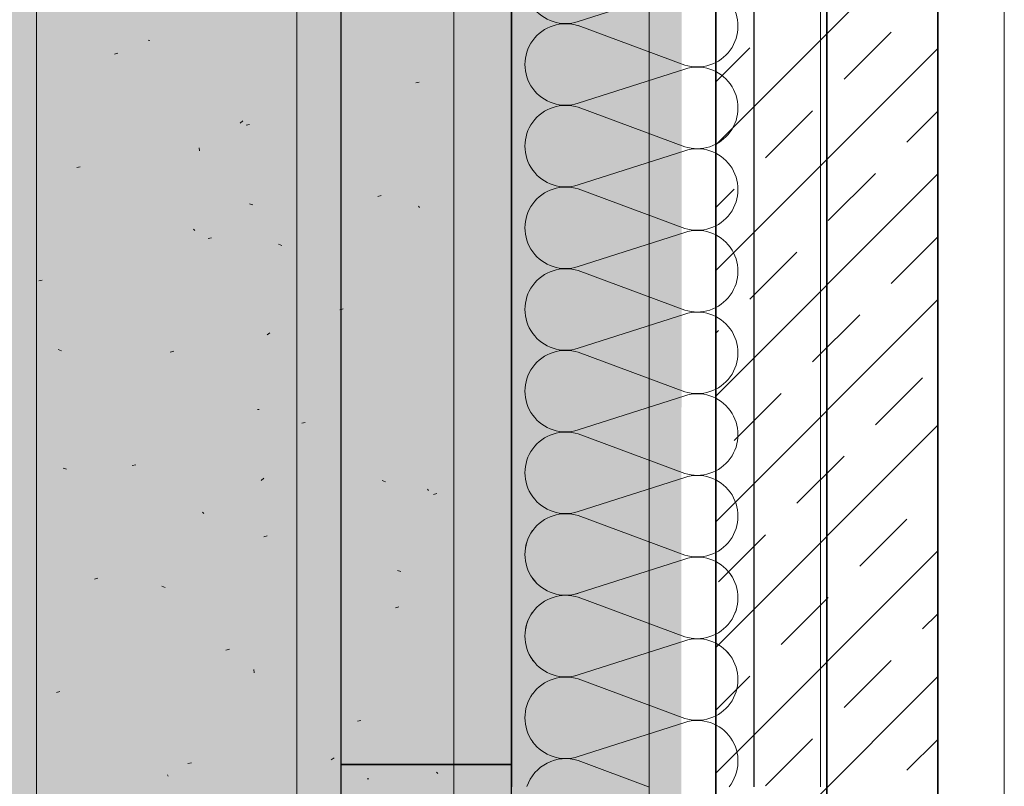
# Model space of a CAD drawing. Extents: x -620 to 300, y 62 to 1112.
# Tile 105 of 235: x -474 to -452, y 389 to 406. Entities that reach past the tile are written whole.
import ezdxf
from ezdxf.lldxf.tags import DXFTag

# ---------------------------------------------------------------- set-up
doc = ezdxf.new("R2010")
doc.units = 0
doc.layers.get('0').update_dxf_attribs({"lineweight": 13})
for name, color, linetype, lineweight, true_color in [('30 -33 Aussenwände- 7 Fassade_ Elemente', 7, 'Continuous', 9, 0x00aacc), ('30 -34 Innenwände- 1 tragend', 7, 'Continuous', 13, 0xdd0806), ('30 -35 Decken- 1 Konstruktion-Träger- Stahlbeton', 7, 'Continuous', 13, 0x33aa00), ('30 -36 Dächer- 1 Konstruktion', 7, 'Continuous', 35, 0x6666cc), ('30 -36 Dächer- 3 Dachbeläge', 7, 'Continuous', 15, 0x9999ff), ('30 -36 Dächer- 3 Dachbeläge Gründach', 9, 'Continuous', 9, 0x808080), ('iwb_Layout BA_Markierung', 7, 'Continuous', 9, 0xbadcdc)]:
    doc.layers.add(name, color=color, linetype=linetype, lineweight=lineweight, true_color=true_color)
doc.layers.add('70 -71 Achsen- 1 Gebäudeachsen', color=7, linetype='STRICHPUNKT2-A06CPVE5L0', lineweight=18)
tags = doc.linetypes.add('grob-A06CPVE1L0', pattern=[14, 3, -8, 3]).pattern_tags.tags
tags[8:9] = [DXFTag(74, 4), DXFTag(75, 0), DXFTag(340, '0'), DXFTag(46, 0.0), DXFTag(50, 0.0), DXFTag(44, 0.0), DXFTag(45, 0.0)]
tags[6:7] = [DXFTag(74, 4), DXFTag(75, 0), DXFTag(340, '0'), DXFTag(46, 0.0), DXFTag(50, 0.0), DXFTag(44, 0.0), DXFTag(45, 0.0)]
tags[4:5] = [DXFTag(74, 4), DXFTag(75, 0), DXFTag(340, '0'), DXFTag(46, 0.0), DXFTag(50, 0.0), DXFTag(44, 0.0), DXFTag(45, 0.0)]
tags = doc.linetypes.add('STRICHPUNKT2-A06CPVE5L0', pattern=[12.7, 6.35, -3.175, 0, -3.175]).pattern_tags.tags
tags[10:11] = [DXFTag(74, 4), DXFTag(75, 0), DXFTag(340, '0'), DXFTag(46, 0.0), DXFTag(50, 0.0), DXFTag(44, 0.0), DXFTag(45, 0.0)]
tags[8:9] = [DXFTag(74, 4), DXFTag(75, 0), DXFTag(340, '0'), DXFTag(46, 0.0), DXFTag(50, 0.0), DXFTag(44, 0.0), DXFTag(45, 0.0)]
tags[6:7] = [DXFTag(74, 4), DXFTag(75, 0), DXFTag(340, '0'), DXFTag(46, 0.0), DXFTag(50, 0.0), DXFTag(44, 0.0), DXFTag(45, 0.0)]
tags[4:5] = [DXFTag(74, 4), DXFTag(75, 0), DXFTag(340, '0'), DXFTag(46, 0.0), DXFTag(50, 0.0), DXFTag(44, 0.0), DXFTag(45, 0.0)]

# ---------------------------------------------------------------- blocks, each defined once
blk = doc.blocks.new('Polygon-A06CPVDTL0')
at = {"color": 0, "linetype": 'ByBlock', "lineweight": -2, "ltscale": 0.13}
blk.add_solid([(-458.903, 86.609), (-538.631, 86.396), (-458.736, 1083.814), (-538.631, 1083.814)], dxfattribs=at)
blk = doc.blocks.new('Referenz-A06CPVE6L0')
at = {"layer": '30 -33 Aussenwände- 7 Fassade_ Elemente', "color": 0, "linetype": 'Continuous', "lineweight": 25, "ltscale": 0.25}
for p, q in [((-462.679, 384.453), (-462.679, 549.453)), ((-457.219, 544.953), (-457.219, 388.953)), ((-466.519, 389.453), (-466.519, 544.453)), ((-462.679, 544.453), (-462.679, 389.453)), ((-462.679, 389.453), (-466.519, 389.453)), ((-466.519, 386.153), (-466.519, 389.453)), ((-466.519, 389.453), (-462.679, 389.453)), ((-462.679, 389.453), (-462.678, 388.953))]:
    blk.add_line(p, q, dxfattribs=at)
at = {"layer": '30 -33 Aussenwände- 7 Fassade_ Elemente', "color": 0, "linetype": 'Continuous', "ltscale": 0.13}
for p, q in [((-467.519, 548.053), (-467.519, 385.853)), ((-455.719, 388.953), (-455.719, 544.953)), ((-461.179, 406.177), (-458.779, 406.948)), ((-458.779, 405.2), (-461.179, 406.087)), ((-461.179, 404.338), (-458.779, 405.11)), ((-458.779, 403.361), (-461.179, 404.248)), ((-461.179, 402.5), (-458.779, 403.271)), ((-458.779, 401.522), (-461.179, 402.41)), ((-461.179, 400.661), (-458.779, 401.432)), ((-458.779, 399.684), (-461.179, 400.571)), ((-461.179, 398.823), (-458.779, 399.594)), ((-458.779, 397.845), (-461.179, 398.733)), ((-461.179, 396.984), (-458.779, 397.755)), ((-458.779, 396.007), (-461.179, 396.894)), ((-461.179, 395.146), (-458.779, 395.917)), ((-458.779, 394.168), (-461.179, 395.056)), ((-461.179, 393.307), (-458.779, 394.078)), ((-461.179, 393.307), (-458.779, 394.078)), ((-458.779, 392.33), (-461.179, 393.217)), ((-458.779, 392.33), (-461.179, 393.217)), ((-461.179, 391.469), (-458.779, 392.24)), ((-461.179, 391.469), (-458.779, 392.24)), ((-458.779, 390.491), (-461.179, 391.379)), ((-461.179, 389.63), (-458.779, 390.401)), ((-461.179, 389.54), (-459.592, 388.953))]:
    blk.add_line(p, q, dxfattribs=at)
for centre, major_axis, end_param in [((-461.46, 407.051), (0.282, 0.874), 3.764652), ((-458.497, 406.074), (-0.282, -0.874), 3.765224), ((-461.46, 405.212), (0.282, 0.874), 3.764652), ((-458.497, 404.235), (-0.282, -0.874), 3.765224), ((-461.46, 403.374), (0.282, 0.874), 3.764652), ((-458.497, 402.397), (-0.282, -0.874), 3.765224), ((-461.46, 401.535), (0.282, 0.874), 3.764652), ((-458.497, 400.558), (-0.282, -0.874), 3.765224), ((-461.46, 399.697), (0.282, 0.874), 3.764652), ((-458.497, 398.72), (-0.282, -0.874), 3.765224), ((-461.46, 397.858), (0.282, 0.874), 3.764652), ((-458.497, 396.881), (-0.282, -0.874), 3.765224), ((-461.46, 396.02), (0.282, 0.874), 3.764652), ((-458.497, 395.043), (-0.282, -0.874), 3.765224), ((-461.46, 394.181), (0.282, 0.874), 3.764652), ((-461.46, 394.181), (0.282, 0.874), 1.254884), ((-461.46, 394.181), (-0.744, 0.539), 1.254884), ((-458.497, 393.204), (-0.282, -0.874), 3.765224), ((-458.497, 393.204), (0.744, 0.539), 1.255075), ((-458.497, 393.204), (0.744, -0.539), 1.255075), ((-461.46, 394.181), (-0.744, -0.539), 1.254884), ((-461.46, 392.343), (0.282, 0.874), 3.764652), ((-461.46, 392.343), (0.282, 0.874), 1.254884), ((-461.46, 392.343), (-0.744, 0.539), 1.254884), ((-458.497, 393.204), (-0.282, -0.874), 1.255075), ((-458.497, 391.366), (-0.282, -0.874), 3.765224), ((-458.497, 391.366), (0.744, 0.539), 1.255075), ((-461.46, 392.343), (-0.744, -0.539), 1.254884), ((-458.497, 391.366), (0.744, -0.539), 1.255075), ((-461.46, 390.504), (0.282, 0.874), 1.254884), ((-461.46, 390.504), (-0.744, 0.539), 1.254884), ((-458.497, 391.366), (-0.282, -0.874), 1.255075), ((-458.497, 389.527), (0.717, -0.574), 2.557098), ((-461.46, 390.504), (-0.744, -0.539), 1.254884), ((-461.46, 388.666), (0.282, 0.874), 1.563745)]:
    blk.add_ellipse(centre, major_axis=major_axis, ratio=1, start_param=0, end_param=end_param, dxfattribs=at)
at = {"layer": '30 -34 Innenwände- 1 tragend', "color": 0, "lineweight": 35}
for p, q in [((-458.079, 545.453), (-458.079, 388.453)), ((-453.079, 545.453), (-453.079, 388.453))]:
    blk.add_line(p, q, dxfattribs=at)
at = {"layer": '30 -34 Innenwände- 1 tragend', "color": 0, "linetype": 'Continuous', "lineweight": -2, "ltscale": 0.13}
for p, q in [((-458.079, 545.453), (-458.079, 388.453)), ((-453.079, 545.453), (-453.079, 388.453))]:
    blk.add_line(p, q, dxfattribs=at)
at = {"layer": '30 -34 Innenwände- 1 tragend', "color": 0, "lineweight": 9}
for p, q in [((-458.079, 403.404), (-453.079, 408.404)), ((-458.079, 403.404), (-453.079, 408.404)), ((-455.189, 404.879), (-454.129, 405.939)), ((-455.189, 404.879), (-454.129, 405.939)), ((-458.079, 404.818), (-457.311, 405.586)), ((-458.079, 404.818), (-457.311, 405.586)), ((-458.079, 400.575), (-453.079, 405.575)), ((-458.079, 400.575), (-453.079, 405.575)), ((-456.957, 403.111), (-455.896, 404.171)), ((-456.957, 403.111), (-455.896, 404.171)), ((-453.775, 403.464), (-453.079, 404.161)), ((-453.775, 403.464), (-453.079, 404.161)), ((-458.079, 397.747), (-453.079, 402.747)), ((-458.079, 397.747), (-453.079, 402.747)), ((-455.543, 401.697), (-454.482, 402.757)), ((-455.543, 401.697), (-454.482, 402.757)), ((-458.079, 401.989), (-457.664, 402.404)), ((-458.079, 401.989), (-457.664, 402.404)), ((-454.129, 400.282), (-453.079, 401.332)), ((-454.129, 400.282), (-453.079, 401.332)), ((-457.311, 399.929), (-456.25, 400.989)), ((-457.311, 399.929), (-456.25, 400.989)), ((-458.079, 394.918), (-453.079, 399.918)), ((-458.079, 394.918), (-453.079, 399.918)), ((-455.896, 398.515), (-454.836, 399.575)), ((-455.896, 398.515), (-454.836, 399.575)), ((-458.079, 399.161), (-458.018, 399.222)), ((-458.079, 399.161), (-458.018, 399.222)), ((-454.482, 397.1), (-453.421, 398.161)), ((-454.482, 397.1), (-453.421, 398.161)), ((-457.664, 396.747), (-456.603, 397.808)), ((-457.664, 396.747), (-456.603, 397.808)), ((-458.079, 392.09), (-453.079, 397.09)), ((-458.079, 392.09), (-453.079, 397.09)), ((-456.25, 395.333), (-455.189, 396.393)), ((-456.25, 395.333), (-455.189, 396.393)), ((-454.836, 393.918), (-453.775, 394.979)), ((-454.836, 393.918), (-453.775, 394.979)), ((-458.018, 393.565), (-456.957, 394.626)), ((-458.018, 393.565), (-456.957, 394.626)), ((-458.079, 389.261), (-453.079, 394.261)), ((-458.079, 389.261), (-453.079, 394.261)), ((-456.603, 392.151), (-455.543, 393.211)), ((-456.603, 392.151), (-455.543, 393.211)), ((-453.421, 392.504), (-453.079, 392.847)), ((-453.421, 392.504), (-453.079, 392.847)), ((-455.189, 390.736), (-454.129, 391.797)), ((-455.189, 390.736), (-454.129, 391.797)), ((-458.079, 390.676), (-457.311, 391.444)), ((-458.079, 390.676), (-457.311, 391.444)), ((-456.058, 388.453), (-453.079, 391.433)), ((-456.058, 388.453), (-453.079, 391.433)), ((-456.957, 388.969), (-455.896, 390.029)), ((-456.957, 388.969), (-455.896, 390.029)), ((-453.775, 389.322), (-453.079, 390.019)), ((-453.775, 389.322), (-453.079, 390.019))]:
    blk.add_line(p, q, dxfattribs=at)
at = {"layer": '30 -35 Decken- 1 Konstruktion-Träger- Stahlbeton', "color": 0, "linetype": 'grob-A06CPVE1L0', "lineweight": -2, "ltscale": 0.13}
for p, q in [((-459.579, 388.453), (-459.579, 770.453)), ((-451.579, 388.453), (-451.579, 770.453))]:
    blk.add_line(p, q, dxfattribs=at)
at = {"layer": '30 -36 Dächer- 1 Konstruktion', "color": 0, "linetype": 'Continuous', "ltscale": 0.35}
blk.add_line((-455.579, 384.453), (-455.579, 770.453), dxfattribs=at)
at = {"layer": '30 -36 Dächer- 1 Konstruktion', "color": 0, "lineweight": 25}
for p, q in [((-455.579, 770.453), (-455.579, 384.453)), ((-455.579, 384.453), (-455.579, 770.453)), ((-455.579, 384.453), (-455.579, 770.453))]:
    blk.add_line(p, q, dxfattribs=at)
at = {"layer": '30 -36 Dächer- 1 Konstruktion', "color": 0, "lineweight": 5}
for p, q in [((-455.579, 770.453), (-455.579, 384.453)), ((-455.579, 384.453), (-455.579, 770.453)), ((-455.579, 384.453), (-455.579, 770.453))]:
    blk.add_line(p, q, dxfattribs=at)
at = {"layer": '30 -36 Dächer- 1 Konstruktion', "color": 0, "lineweight": -2}
for p, q in [((-455.579, 770.453), (-455.579, 384.453)), ((-455.579, 384.453), (-455.579, 770.453)), ((-455.579, 384.453), (-455.579, 770.453))]:
    blk.add_line(p, q, dxfattribs=at)
at = {"layer": '30 -36 Dächer- 1 Konstruktion', "color": 0}
blk.add_line((-455.579, 384.453), (-455.579, 770.453), dxfattribs=at)
at = {"layer": '30 -36 Dächer- 3 Dachbeläge', "color": 0, "lineweight": 9}
for p, q in [((-463.979, 763.653), (-463.979, 376.053)), ((-473.379, 223.253), (-473.379, 754.053)), ((-470.868, 405.757), (-470.832, 405.755)), ((-471.622, 405.446), (-471.546, 405.465)), ((-464.837, 404.797), (-464.761, 404.816)), ((-468.735, 403.947), (-468.793, 403.893)), ((-468.657, 403.845), (-468.581, 403.864)), ((-469.711, 403.266), (-469.718, 403.337)), ((-472.477, 402.892), (-472.401, 402.911)), ((-465.692, 402.243), (-465.616, 402.262)), ((-468.585, 402.072), (-468.51, 402.049)), ((-464.752, 401.994), (-464.778, 402.023)), ((-469.817, 401.474), (-469.843, 401.503)), ((-469.512, 401.291), (-469.436, 401.31)), ((-467.931, 401.169), (-467.858, 401.14)), ((-473.333, 400.338), (-473.256, 400.357)), ((-466.548, 399.689), (-466.471, 399.708)), ((-468.124, 399.173), (-468.189, 399.128)), ((-472.894, 398.794), (-472.821, 398.765)), ((-470.368, 398.737), (-470.291, 398.756)), ((-468.4, 397.446), (-468.365, 397.443)), ((-467.403, 397.135), (-467.327, 397.154)), ((-471.223, 396.183), (-471.147, 396.202)), ((-472.779, 396.126), (-472.703, 396.103)), ((-468.264, 395.901), (-468.322, 395.848)), ((-465.594, 395.845), (-465.521, 395.815)), ((-464.548, 395.623), (-464.574, 395.652)), ((-464.438, 395.534), (-464.362, 395.553)), ((-469.613, 395.103), (-469.639, 395.132)), ((-468.258, 394.581), (-468.182, 394.6)), ((-465.249, 393.824), (-465.173, 393.801)), ((-472.078, 393.629), (-472.002, 393.648)), ((-470.557, 393.47), (-470.484, 393.44)), ((-465.293, 392.98), (-465.217, 392.999)), ((-469.113, 392.027), (-469.037, 392.046)), ((-468.476, 391.52), (-468.484, 391.59)), ((-472.934, 391.075), (-472.857, 391.094)), ((-466.149, 390.425), (-466.072, 390.445)), ((-466.679, 389.606), (-466.743, 389.561)), ((-469.969, 389.473), (-469.892, 389.492)), ((-470.428, 389.22), (-470.415, 389.187)), ((-465.933, 389.134), (-465.897, 389.132)), ((-464.344, 389.252), (-464.371, 389.281))]:
    blk.add_line(p, q, dxfattribs=at)
at = {"layer": '30 -36 Dächer- 3 Dachbeläge Gründach', "color": 0, "linetype": 'Continuous', "ltscale": 0.13}
blk.add_line((-473.379, 376.053), (-473.379, 760.453), dxfattribs=at)
at = {"layer": '70 -71 Achsen- 1 Gebäudeachsen', "color": 0, "linetype": 'STRICHPUNKT2-A06CPVE5L0', "ltscale": 0.18}
blk.add_line((-455.579, 1084.393), (-455.579, 84.953), dxfattribs=at)

msp = doc.modelspace()

# ---------------------------------------------------------------- block references
at = {"color": 8, "lineweight": 13, "ltscale": 0.13, "true_color": 0x808080}
msp.add_blockref('Referenz-A06CPVE6L0', (0, 0), dxfattribs=at)
at = {"layer": 'iwb_Layout BA_Markierung', "ltscale": 0.13}
msp.add_blockref('Polygon-A06CPVDTL0', (0, 0), dxfattribs=at)

doc.saveas('drawing.dxf')
